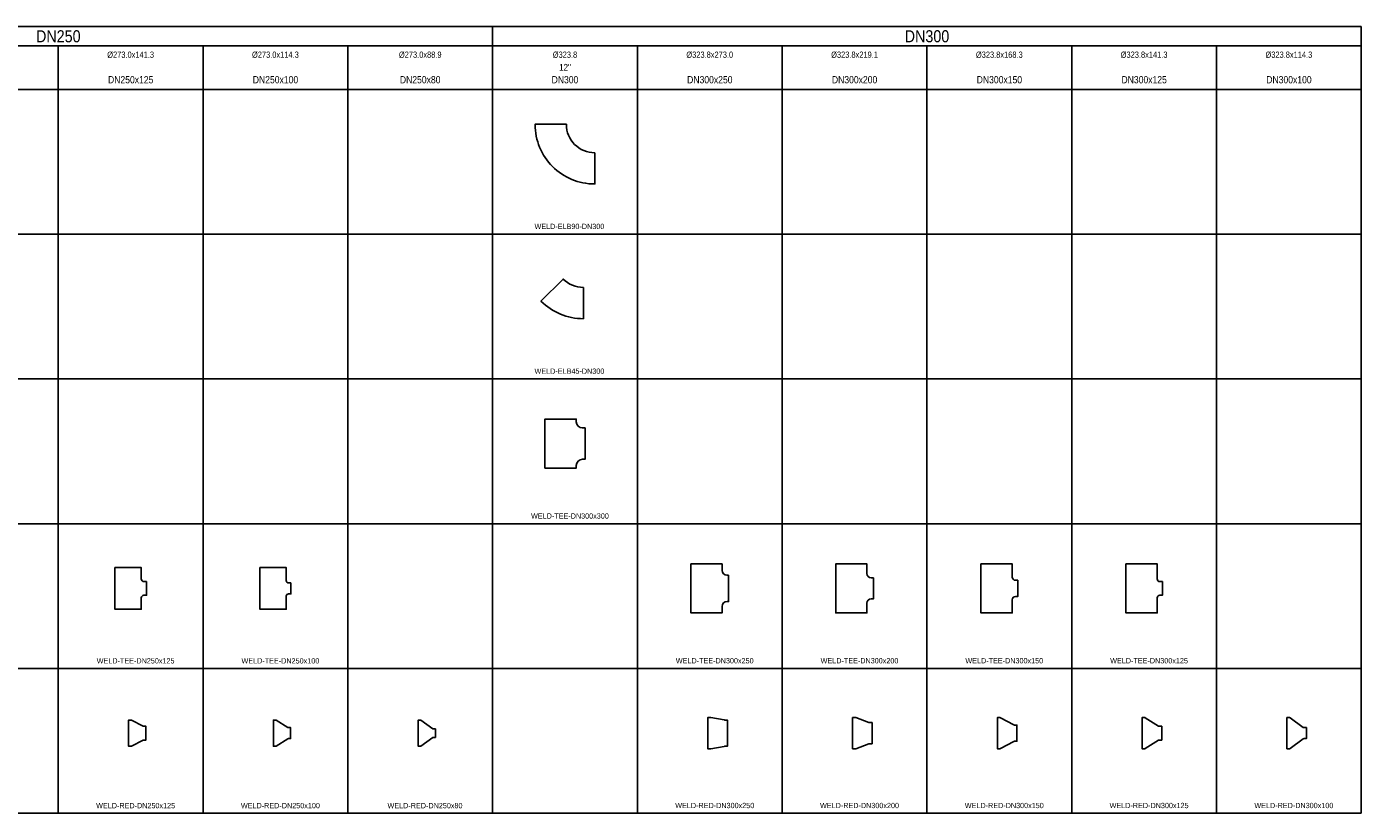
# Model space of a CAD drawing. Header units: millimetres. Extents: x -22329 to 5371, y 706 to 8856.
# Tile 2 of 2: x -8456 to 5371, y 706 to 8856. Entities that reach past the tile are written whole.
import ezdxf

# ---------------------------------------------------------------- set-up
doc = ezdxf.new("R2010")
doc.units = ezdxf.units.MM
doc.styles.get("Standard").update_dxf_attribs({"font": 'arial.ttf'})

# ---------------------------------------------------------------- blocks, each defined once
blk = doc.blocks.new('*U39')
blk.add_lwpolyline([(457, 162), (457, -162), (454, -162, -0.414214), (-162, 454), (-162, 457), (162, 457), (162, 454, 0.414214), (454, 162)], format="xyb", close=True)
blk = doc.blocks.new('*U42')
blk.add_lwpolyline([(190, 162, -0.198912), (-20, 249), (-249, 20, 0.198912), (190, -162)], format="xyb", close=True)
blk = doc.blocks.new('*U45')
blk.add_lwpolyline([(254, 161.9), (226.66, 161.9, -0.41421356), (161.9, 226.66), (161.9, 254), (-161.9, 254), (-161.9, -254), (161.9, -254), (161.9, -226.66, -0.41421356), (226.66, -161.9), (254, -161.9)], format="xyb", close=True)
blk = doc.blocks.new('*U52')
blk.add_lwpolyline([(191, 70.65), (164.76, 70.65, -0.41421356), (136.5, 98.91), (136.5, 216), (-136.5, 216), (-136.5, -216), (136.5, -216), (136.5, -98.91, -0.41421356), (164.76, -70.65), (191, -70.65)], format="xyb", close=True)
blk = doc.blocks.new('*U53')
blk.add_lwpolyline([(184, 57.15), (159.36, 57.15, -0.41421356), (136.5, 80.01), (136.5, 216), (-136.5, 216), (-136.5, -216), (136.5, -216), (136.5, -80.01, -0.41421356), (159.36, -57.15), (184, -57.15)], format="xyb", close=True)
blk = doc.blocks.new('*U54')
blk.add_lwpolyline([(229, 136.5), (212.225, 136.5, -0.414213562), (161.9, 186.825), (161.9, 254), (-161.9, 254), (-161.9, -254), (161.9, -254), (161.9, -186.825, -0.414213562), (212.225, -136.5), (229, -136.5)], format="xyb", close=True)
blk = doc.blocks.new('*U55')
blk.add_lwpolyline([(229, 109.55), (205.72, 109.55, -0.41421356), (161.9, 153.37), (161.9, 254), (-161.9, 254), (-161.9, -254), (161.9, -254), (161.9, -153.37, -0.41421356), (205.72, -109.55), (229, -109.55)], format="xyb", close=True)
blk = doc.blocks.new('*U56')
blk.add_lwpolyline([(219, 84.15), (195.56, 84.15, -0.41421356), (161.9, 117.81), (161.9, 254), (-161.9, 254), (-161.9, -254), (161.9, -254), (161.9, -117.81, -0.41421356), (195.56, -84.15), (219, -84.15)], format="xyb", close=True)
blk = doc.blocks.new('*U57')
blk.add_lwpolyline([(216, 70.65), (190.16, 70.65, -0.41421356), (161.9, 98.91), (161.9, 254), (-161.9, 254), (-161.9, -254), (161.9, -254), (161.9, -98.91, -0.41421356), (190.16, -70.65), (216, -70.65)], format="xyb", close=True)
blk = doc.blocks.new('*U64')
blk.add_lwpolyline([(29, 135, 0.122147), (24, 136), (0, 136), (0, -136), (24, -136, 0.122147), (29, -135), (149, -72, -0.122147), (154, -71), (178, -71), (178, 71), (154, 71, -0.122147), (149, 72)], format="xyb", close=True)
blk = doc.blocks.new('*U65')
blk.add_lwpolyline([(29, 135, 0.142724), (24, 136), (0, 136), (0, -136), (24, -136, 0.142724), (29, -135), (149, -58, -0.142724), (154, -57), (178, -57), (178, 57), (154, 57, -0.142724), (149, 58)], format="xyb", close=True)
blk = doc.blocks.new('*U66')
blk.add_lwpolyline([(28, 135, 0.160423), (25, 136), (0, 136), (0, -136), (25, -136, 0.160423), (28, -135), (150, -46, -0.160423), (153, -44), (178, -44), (178, 44), (153, 44, -0.160423), (150, 46)], format="xyb", close=True)
blk = doc.blocks.new('*U67')
blk.add_lwpolyline([(32, 162, 0.044249), (29, 162), (0, 162), (0, -162), (29, -162, 0.044249), (32, -162), (171, -137, -0.044249), (174, -136), (203, -136), (203, 136), (174, 136, -0.044249), (171, 137)], format="xyb", close=True)
blk = doc.blocks.new('*U36')
blk.add_lwpolyline([(33, 161, 0.088473), (28, 162), (0, 162), (0, -162), (28, -162, 0.088473), (33, -161), (170, -111, -0.088473), (175, -110), (203, -110), (203, 110), (175, 110, -0.088473), (170, 111)], format="xyb", close=True)
blk = doc.blocks.new('*U68')
blk.add_lwpolyline([(33, 160, 0.125821), (27, 162), (0, 162), (0, -162), (27, -162, 0.125821), (33, -160), (170, -86, -0.125821), (176, -84), (203, -84), (203, 84), (176, 84, -0.125821), (170, 86)], format="xyb", close=True)
blk = doc.blocks.new('*U69')
blk.add_lwpolyline([(33, 160, 0.143687), (27, 162), (0, 162), (0, -162), (27, -162, 0.143687), (33, -160), (170, -72, -0.143687), (176, -71), (203, -71), (203, 71), (176, 71, -0.143687), (170, 72)], format="xyb", close=True)
blk = doc.blocks.new('*U70')
blk.add_lwpolyline([(33, 160, 0.160156), (28, 162), (0, 162), (0, -162), (28, -162, 0.160156), (33, -160), (170, -59, -0.160156), (175, -57), (203, -57), (203, 57), (175, 57, -0.160156), (170, 59)], format="xyb", close=True)

msp = doc.modelspace()

# ---------------------------------------------------------------- linework, layer by layer
for p, q in [((-22329, 8856), (5371, 8856)), ((-3629, 8856), (-3629, 8656)), ((5371, 8856), (5371, 706)), ((-20129, 8656), (5371, 8656)), ((-8129, 8656), (-8129, 706)), ((-6629, 8656), (-6629, 706)), ((-5129, 8656), (-5129, 706)), ((-3629, 8656), (-3629, 706)), ((-2129, 8656), (-2129, 706)), ((-629, 8656), (-629, 706)), ((871, 8656), (871, 706)), ((2371, 8656), (2371, 706)), ((3871, 8656), (3871, 706)), ((-22329, 8206), (5371, 8206)), ((-22329, 6706), (5371, 6706)), ((-22329, 5206), (5371, 5206)), ((-22329, 3706), (5371, 3706)), ((-22329, 2206), (5371, 2206)), ((-22329, 706), (5371, 706))]:
    msp.add_line(p, q)

# ---------------------------------------------------------------- block references
for name, p in [('*U39', (-3027, 7388)), ('*U42', (-2879, 5992)), ('*U45', (-2925, 4536)), ('*U52', (-7406, 3036)), ('*U53', (-5903, 3036)), ('*U54', (-1413, 3036)), ('*U55', (87, 3036)), ('*U56', (1592, 3036)), ('*U57', (3094, 3036)), ('*U64', (-7400, 1536)), ('*U65', (-5900, 1536)), ('*U66', (-4400, 1536)), ('*U67', (-1400, 1536)), ('*U36', (100, 1536)), ('*U68', (1600, 1536)), ('*U69', (3100, 1536)), ('*U70', (4600, 1536))]:
    msp.add_blockref(name, p)

# ---------------------------------------------------------------- texts
at = {"width": 0.85}
for s, height, p in [('DN250', 125, (-8360, 8694)), ('DN300', 125, (640, 8694)), ('%%C273.0x141.3', 65, (-7622, 8533)), ('%%C273.0x114.3', 65, (-6122, 8533)), ('%%C273.0x88.9', 65, (-4600, 8533)), ('%%C323.8', 65, (-3006, 8533)), ('%%C323.8x273.0', 65, (-1622, 8533)), ('%%C323.8x219.1', 65, (-122, 8533)), ('%%C323.8x168.3', 65, (1378, 8533)), ('%%C323.8x141.3', 65, (2878, 8533)), ('%%C323.8x114.3', 65, (4378, 8533)), ('12"', 70, (-2940, 8400)), ('DN250x125', 75, (-7614, 8269)), ('DN250x100', 75, (-6114, 8269)), ('DN250x80', 75, (-4590, 8269)), ('DN300', 75, (-3018, 8269)), ('DN300x250', 75, (-1614, 8269)), ('DN300x200', 75, (-114, 8269)), ('DN300x150', 75, (1386, 8269)), ('DN300x125', 75, (2886, 8269)), ('DN300x100', 75, (4386, 8269)), ('WELD-ELB90-DN300', 55, (-3195, 6759)), ('WELD-ELB45-DN300', 55, (-3195, 5259)), ('WELD-TEE-DN300x300', 55, (-3231, 3759)), ('WELD-TEE-DN250x125', 55, (-7731, 2258)), ('WELD-TEE-DN250x100', 55, (-6231, 2258)), ('WELD-TEE-DN300x250', 55, (-1731, 2259)), ('WELD-TEE-DN300x200', 55, (-231, 2259)), ('WELD-TEE-DN300x150', 55, (1269, 2259)), ('WELD-TEE-DN300x125', 55, (2769, 2259)), ('WELD-RED-DN250x125', 55, (-7737, 758)), ('WELD-RED-DN250x100', 55, (-6237, 758)), ('WELD-RED-DN250x80', 55, (-4718, 758)), ('WELD-RED-DN300x250', 55, (-1737, 759)), ('WELD-RED-DN300x200', 55, (-237, 759)), ('WELD-RED-DN300x150', 55, (1263, 759)), ('WELD-RED-DN300x125', 55, (2763, 759)), ('WELD-RED-DN300x100', 55, (4263, 759))]:
    msp.add_text(s, height=height, dxfattribs=at).set_placement(p)

doc.saveas('drawing.dxf')
